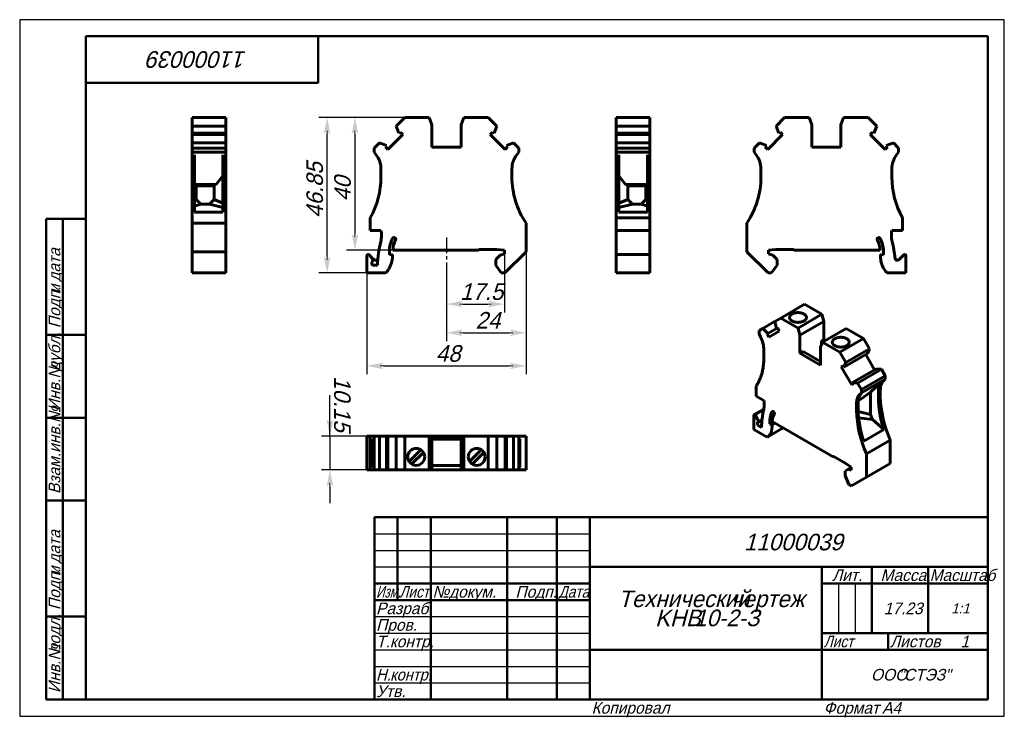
# Model space of a CAD drawing. Header units: millimetres. Extents: x 0 to 297, y 0 to 210.
import ezdxf

# ---------------------------------------------------------------- set-up
doc = ezdxf.new("R2010")
doc.units = ezdxf.units.MM
doc.linetypes.add('CENTER_per1_scale0.149016', pattern=[7.57, 4.73125, -0.94625, 0.94625, -0.94625])
doc.styles.add('TextStyle_1', font='T-FLEX Type A.TTF', dxfattribs={"oblique": 15, "height": 5})
doc.styles.add('TextStyle_2', font='T-FLEX Type A.TTF', dxfattribs={"oblique": 15, "height": 3.5})
doc.styles.add('TextStyle_3', font='T-FLEX Type A.TTF', dxfattribs={"width": 0.744064, "oblique": 15, "height": 3.5})
doc.styles.add('TextStyle_4', font='T-FLEX Type A.TTF', dxfattribs={"width": 0.883061, "oblique": 15, "height": 3.5})
doc.styles.add('TextStyle_5', font='T-FLEX Type A.TTF', dxfattribs={"width": 0.94413, "oblique": 15, "height": 3.5})
doc.styles.add('TextStyle_6', font='T-FLEX Type A.TTF', dxfattribs={"width": 0.98844, "oblique": 15, "height": 3.5})
doc.styles.add('TextStyle_7', font='T-FLEX Type A.TTF', dxfattribs={"oblique": 15, "height": 5})
doc.styles.add('TextStyle_8', font='T-FLEX Type A.TTF', dxfattribs={"oblique": 15, "height": 3})
doc.styles.add('TextStyle_9', font='T-FLEX Type A.TTF', dxfattribs={"oblique": 15, "height": 3.5})
doc.dimstyles.new('DIM_ST_1', dxfattribs={"dimtxt": 5, "dimasz": 5, "dimexe": 2.5, "dimexo": 0, "dimtad": 1, "dimrnd": 0.01, "dimdsep": 46, "dimtxsty": 'TextStyle_1', "dimblk": 'Arrow_3_C7_Status', "dimcen": 0.09, "dimclrd": 7, "dimclre": 7, "dimclrt": 7, "dimazin": 0, "dimtfac": 1, "dimtdec": 0, "dimtmove": 0, "dimatfit": 0, "dimldrblk": 'NONE', "dimfxl": 1, "dimtvp": 1, "dimtolj": 1, "dimarcsym": 0})
doc.dimstyles.new('DIM_ST_2', dxfattribs={"dimtxt": 5, "dimasz": 5, "dimexe": 2.5, "dimexo": 0, "dimtad": 1, "dimrnd": 0.01, "dimdsep": 46, "dimtxsty": 'TextStyle_1', "dimblk": 'Arrow_3_C7_Status', "dimcen": 0.09, "dimclrd": 7, "dimclre": 7, "dimclrt": 7, "dimazin": 0, "dimtfac": 1, "dimtdec": 0, "dimtmove": 0, "dimatfit": 0, "dimldrblk": 'NONE', "dimfxl": 1, "dimtvp": 1, "dimtolj": 1, "dimarcsym": 0})
doc.dimstyles.new('DIM_ST_3', dxfattribs={"dimtxt": 5, "dimasz": 5, "dimexe": 2.5, "dimexo": 0, "dimtad": 1, "dimrnd": 0.01, "dimdsep": 46, "dimtxsty": 'TextStyle_1', "dimblk": 'Arrow_3_C7_Status', "dimcen": 0.09, "dimclrd": 7, "dimclre": 7, "dimclrt": 7, "dimazin": 0, "dimtfac": 1, "dimtdec": 0, "dimtmove": 0, "dimatfit": 0, "dimldrblk": 'NONE', "dimfxl": 1, "dimtvp": 1, "dimtolj": 1, "dimarcsym": 0})

# ---------------------------------------------------------------- blocks, each defined once
blk = doc.blocks.new('Arrow_3_C7_Status')
at = {"color": 7, "linetype": 'Continuous', "lineweight": 0}
blk.add_line((-1, 0), (-0.8, 0), dxfattribs=at)
at = {"color": 7}
blk.add_solid([(-1, -0.2), (0, 0), (-0.8, 0), (-1, 0.2)], dxfattribs=at)
blk = doc.blocks.new('*D5')
at = {"color": 7, "lineweight": -2}
for p, q in [((116.13, 180.48), (90.23, 180.48)), ((92.73, 138.63), (92.73, 175.48)), ((104.73, 133.63), (90.23, 133.63))]:
    blk.add_line(p, q, dxfattribs=at)
at = {"layer": 'Defpoints', "color": 0}
for p in [(92.73, 180.48), (116.13, 180.48), (104.73, 133.63)]:
    blk.add_point(p, dxfattribs=at)
at = {"color": 7, "lineweight": -2, "xscale": 5, "yscale": 5, "zscale": 5}
for p, rotation in [((92.73, 180.48), 89.99999999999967), ((92.73, 133.63), 269.9999999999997)]:
    blk.add_blockref('Arrow_3_C7_Status', p, dxfattribs=dict(at, rotation=rotation))
blk = doc.blocks.new('_None')
blk = doc.blocks.new('*D6')
at = {"color": 7, "lineweight": -2}
for p, q in [((116.13, 180.48), (98.62, 180.48)), ((101.12, 175.48), (101.12, 145.48)), ((112.54, 140.48), (98.62, 140.48))]:
    blk.add_line(p, q, dxfattribs=at)
at = {"layer": 'Defpoints', "color": 0}
for p in [(116.13, 180.48), (101.12, 140.48), (112.54, 140.48)]:
    blk.add_point(p, dxfattribs=at)
at = {"color": 7, "lineweight": -2, "xscale": 5, "yscale": 5, "zscale": 5}
for p, rotation in [((101.12, 180.48), 90), ((101.12, 140.48), 270)]:
    blk.add_blockref('Arrow_3_C7_Status', p, dxfattribs=dict(at, rotation=rotation))
blk = doc.blocks.new('*D7')
at = {"color": 7, "lineweight": -2}
for p, q in [((128.73, 136.76), (128.73, 121.76)), ((146.23, 139.38), (146.23, 121.76)), ((133.73, 124.26), (141.23, 124.26))]:
    blk.add_line(p, q, dxfattribs=at)
at = {"layer": 'Defpoints', "color": 0}
for p in [(128.73, 136.76), (146.23, 139.38), (146.23, 124.26)]:
    blk.add_point(p, dxfattribs=at)
at = {"color": 7, "lineweight": -2, "xscale": 5, "yscale": 5, "zscale": 5, "rotation": 180}
blk.add_blockref('Arrow_3_C7_Status', (128.73, 124.26), dxfattribs=at)
at = {"color": 7, "lineweight": -2, "xscale": 5, "yscale": 5, "zscale": 5}
blk.add_blockref('Arrow_3_C7_Status', (146.23, 124.26), dxfattribs=at)
blk = doc.blocks.new('*D8')
at = {"color": 7, "lineweight": -2}
for p, q in [((152.73, 140.03), (152.73, 113.11)), ((128.73, 136.76), (128.73, 113.11)), ((133.73, 115.61), (147.73, 115.61))]:
    blk.add_line(p, q, dxfattribs=at)
at = {"layer": 'Defpoints', "color": 0}
for p in [(152.73, 140.03), (128.73, 136.76), (152.73, 115.61)]:
    blk.add_point(p, dxfattribs=at)
at = {"color": 7, "lineweight": -2, "xscale": 5, "yscale": 5, "zscale": 5, "rotation": 180}
blk.add_blockref('Arrow_3_C7_Status', (128.73, 115.61), dxfattribs=at)
at = {"color": 7, "lineweight": -2, "xscale": 5, "yscale": 5, "zscale": 5}
blk.add_blockref('Arrow_3_C7_Status', (152.73, 115.61), dxfattribs=at)
blk = doc.blocks.new('*D9')
at = {"color": 7, "lineweight": -2}
for p, q in [((152.73, 140.03), (152.73, 103.11)), ((104.73, 133.63), (104.73, 103.11)), ((109.73, 105.61), (147.73, 105.61))]:
    blk.add_line(p, q, dxfattribs=at)
at = {"layer": 'Defpoints', "color": 0}
for p in [(152.73, 140.03), (104.73, 133.63), (152.73, 105.61)]:
    blk.add_point(p, dxfattribs=at)
at = {"color": 7, "lineweight": -2, "xscale": 5, "yscale": 5, "zscale": 5}
for p, rotation in [((104.73, 105.61), 180), ((152.73, 105.61), 360)]:
    blk.add_blockref('Arrow_3_C7_Status', p, dxfattribs=dict(at, rotation=rotation))
blk = doc.blocks.new('*D10')
at = {"color": 7, "lineweight": -2}
for p, q in [((93.58, 84.42), (93.58, 96.81)), ((93.58, 89.42), (93.58, 94.42)), ((104.73, 84.42), (91.08, 84.42)), ((93.58, 84.42), (93.58, 74.27)), ((104.73, 74.27), (91.08, 74.27)), ((93.58, 69.27), (93.58, 64.27))]:
    blk.add_line(p, q, dxfattribs=at)
at = {"layer": 'Defpoints', "color": 0}
for p in [(104.73, 84.42), (93.58, 74.27), (104.73, 74.27)]:
    blk.add_point(p, dxfattribs=at)
at = {"color": 7, "lineweight": -2, "xscale": 5, "yscale": 5, "zscale": 5}
for p, rotation in [((93.58, 84.42), 270.0000000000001), ((93.58, 74.27), 90.00000000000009)]:
    blk.add_blockref('Arrow_3_C7_Status', p, dxfattribs=dict(at, rotation=rotation))
blk = doc.blocks.new('_FR1Страница_1')
at = {"color": 7, "linetype": 'Continuous', "lineweight": 25}
for p, q in [((0, 210), (0, 0)), ((297, 210), (0, 210)), ((297, 0), (297, 210)), ((107, 55), (172, 55)), ((107, 50), (172, 50)), ((107, 45), (172, 45)), ((247, 40), (247, 25)), ((252, 40), (252, 25)), ((107, 30), (172, 30)), ((107, 25), (172, 25)), ((107, 20), (172, 20)), ((242, 20), (292, 20)), ((262, 20), (262, 20)), ((107, 15), (172, 15)), ((107, 10), (172, 10)), ((0, 0), (297, 0))]:
    blk.add_line(p, q, dxfattribs=at)
at = {"color": 7, "linetype": 'Continuous', "lineweight": 50}
for p, q in [((20, 5), (20, 205)), ((20, 205), (292, 205)), ((90, 191), (90, 205)), ((292, 205), (292, 5)), ((20, 191), (90, 191)), ((8, 5), (8, 150)), ((8, 150), (20, 150)), ((13, 150), (13, 5)), ((8, 115), (20, 115)), ((8, 90), (20, 90)), ((20, 65), (8, 65)), ((107, 5), (107, 60)), ((107, 60), (292, 60)), ((114, 60), (114, 35)), ((124, 60), (124, 5)), ((147, 60), (147, 5)), ((162, 60), (162, 5)), ((172, 60), (172, 5)), ((172, 45), (292, 45)), ((242, 45), (242, 5)), ((257, 45), (257, 25)), ((274, 45), (274, 25)), ((107, 40), (172, 40)), ((242, 40), (292, 40)), ((107, 35), (172, 35)), ((8, 30), (20, 30)), ((242, 25), (292, 25)), ((262, 25), (262, 20)), ((172, 20), (292, 20)), ((20, 5), (8, 5)), ((292, 5), (20, 5))]:
    blk.add_line(p, q, dxfattribs=at)
at = {"color": 7, "oblique": 15}
for s, height, rotation, style, p in [('11000039', 5, 180, 'TextStyle_7', (68.52, 200.5)), ('дата', 3.5, 90, 'TextStyle_2', (12.25, 131.01)), ('Подп.', 3.5, 90, 'TextStyle_2', (12.25, 117)), ('и', 3.5, 90, 'TextStyle_2', (12.25, 127.51)), ('дубл.', 3.5, 90, 'TextStyle_2', (12.25, 104.01)), ('Инв.№', 3.5, 90, 'TextStyle_2', (12.25, 92)), ('Взам.инв.№', 3.5, 90, 'TextStyle_2', (12.25, 67)), ('дата', 3.5, 90, 'TextStyle_2', (12.25, 46.01)), ('Подп.', 3.5, 90, 'TextStyle_2', (12.25, 32)), ('и', 3.5, 90, 'TextStyle_2', (12.25, 42.51)), ('подл.', 3.5, 90, 'TextStyle_2', (12.25, 19.01)), ('Инв.№', 3.5, 90, 'TextStyle_2', (12.25, 7))]:
    blk.add_text(s, height=height, rotation=rotation, dxfattribs=dict(at, style=style)).set_placement(p)
for s, height, style, p in [('11000039', 5, 'TextStyle_7', (218.48, 50)), ('Лит.', 3.5, 'TextStyle_2', (245.03, 40.76)), ('Масса', 3.5, 'TextStyle_2', (259.65, 40.76)), ('№', 3.5, 'TextStyle_2', (124.5, 35.75)), ('Подп.', 3.5, 'TextStyle_2', (149.53, 35.75)), ('докум.', 3.5, 'TextStyle_2', (129.5, 35.75)), ('Технический', 5, 'TextStyle_7', (180.55, 32.88)), ('чертеж', 5, 'TextStyle_7', (214.51, 32.88)), ('Разраб.', 3.5, 'TextStyle_2', (107.5, 30.75)), ('17.23', 3.5, 'TextStyle_2', (260.65, 30.75)), ('1:1', 3, 'TextStyle_8', (280.99, 31)), ('KHB', 5, 'TextStyle_7', (191.68, 27.12)), ('10-2-З', 5, 'TextStyle_7', (203.47, 27.12)), ('Пров.', 3.5, 'TextStyle_2', (107.5, 25.75)), ('Т.контр.', 3.5, 'TextStyle_2', (107.5, 20.75)), ('Листов', 3.5, 'TextStyle_2', (262.5, 20.75)), ('1', 3.5, 'TextStyle_9', (283.78, 20.75)), ('ООО', 3.5, 'TextStyle_2', (256.78, 10.75)), ('"СТЭЗ"', 3.5, 'TextStyle_2', (265.03, 10.75)), ('Утв.', 3.5, 'TextStyle_2', (107.5, 5.75)), ('Копировал', 3.5, 'TextStyle_2', (172.5, 0.75)), ('Формат', 3.5, 'TextStyle_2', (242.5, 0.75)), ('A4', 3.5, 'TextStyle_2', (260.12, 0.75))]:
    blk.add_text(s, height=height, dxfattribs=dict(at, style=style)).set_placement(p)
for s, style, width, p in [('Масштаб', 'TextStyle_6', 0.98844, (274.5, 40.76)), ('Изм.', 'TextStyle_3', 0.744064, (107.5, 35.75)), ('Лист', 'TextStyle_4', 0.883061, (114.5, 35.75)), ('Дата', 'TextStyle_4', 0.883061, (162.5, 35.75)), ('Лист', 'TextStyle_4', 0.883061, (242.5, 20.75)), ('Н.', 'TextStyle_5', 0.94413, (107.5, 10.75)), ('контр.', 'TextStyle_5', 0.94413, (111.75, 10.75))]:
    blk.add_text(s, height=3.5, dxfattribs=dict(at, style=style, width=width)).set_placement(p)
blk = doc.blocks.new('Страница_1')
at = {"color": 7, "linetype": 'Continuous', "lineweight": 60}
for p, q in [((52.013, 177.902), (52.013, 180.476)), ((62.163, 180.476), (52.013, 180.476)), ((62.163, 177.902), (62.163, 180.476)), ((113.558, 177.902), (116.132, 180.476)), ((116.132, 180.476), (123.532, 180.476)), ((123.532, 180.476), (124.332, 178.278)), ((124.332, 178.278), (124.332, 171.576)), ((133.132, 178.278), (133.932, 180.476)), ((133.132, 171.576), (133.132, 178.278)), ((133.932, 180.476), (141.332, 180.476)), ((143.906, 177.902), (141.332, 180.476)), ((179.887, 180.476), (190.037, 180.476)), ((179.887, 180.476), (179.887, 177.902)), ((190.037, 177.902), (190.037, 180.476)), ((228.159, 177.902), (230.733, 180.476)), ((230.733, 180.476), (238.133, 180.476)), ((238.133, 180.476), (238.933, 178.278)), ((238.933, 178.278), (238.933, 171.576)), ((247.733, 178.278), (248.533, 180.476)), ((247.733, 171.576), (247.733, 178.278)), ((248.533, 180.476), (255.933, 180.476)), ((255.933, 180.476), (258.507, 177.902)), ((52.013, 177.902), (52.013, 175.759)), ((62.163, 177.902), (52.013, 177.902)), ((62.163, 175.759), (52.013, 175.759)), ((52.013, 175.757), (52.013, 175.376)), ((52.013, 175.376), (52.013, 172.87)), ((52.013, 175.376), (62.163, 175.376)), ((62.163, 175.759), (62.163, 177.902)), ((62.163, 175.376), (62.163, 175.757)), ((62.163, 172.87), (62.163, 175.376)), ((115.522, 175.376), (111.05, 170.903)), ((113.558, 177.902), (114.392, 175.759)), ((114.392, 175.759), (114.766, 176.132)), ((114.766, 176.132), (115.522, 175.376)), ((142.698, 176.132), (141.942, 175.376)), ((141.942, 175.376), (146.414, 170.903)), ((143.072, 175.759), (142.698, 176.132)), ((143.906, 177.902), (143.072, 175.759)), ((179.887, 177.902), (179.887, 175.759)), ((179.887, 177.902), (190.037, 177.902)), ((179.887, 175.759), (190.037, 175.759)), ((179.887, 175.757), (179.887, 175.376)), ((179.887, 175.376), (179.887, 172.87)), ((190.037, 175.376), (179.887, 175.376)), ((190.037, 177.902), (190.037, 175.759)), ((190.037, 175.757), (190.037, 175.376)), ((190.037, 175.376), (190.037, 172.87)), ((225.651, 170.903), (230.123, 175.376)), ((228.994, 175.759), (228.159, 177.902)), ((229.367, 176.132), (228.994, 175.759)), ((230.123, 175.376), (229.367, 176.132)), ((257.3, 176.132), (256.543, 175.376)), ((256.543, 175.376), (261.016, 170.903)), ((257.673, 175.759), (257.3, 176.132)), ((258.507, 177.902), (257.673, 175.759)), ((52.013, 172.868), (52.013, 171.276)), ((62.163, 172.868), (52.013, 172.868)), ((62.163, 171.276), (62.163, 172.868)), ((108.524, 172.868), (106.932, 171.276)), ((110.666, 172.033), (108.524, 172.868)), ((146.798, 172.033), (148.94, 172.868)), ((148.94, 172.868), (150.532, 171.276)), ((179.887, 172.868), (190.037, 172.868)), ((179.887, 172.868), (179.887, 171.276)), ((190.037, 172.868), (190.037, 171.276)), ((221.533, 171.276), (223.125, 172.868)), ((223.125, 172.868), (225.268, 172.033)), ((261.399, 172.033), (263.542, 172.868)), ((263.542, 172.868), (265.133, 171.276)), ((52.013, 171.276), (52.013, 170.052)), ((62.163, 171.276), (52.013, 171.276)), ((52.013, 170.052), (52.013, 169.265)), ((62.163, 170.052), (52.013, 170.052)), ((62.163, 170.052), (62.163, 171.276)), ((62.163, 169.265), (62.163, 170.052)), ((106.932, 171.276), (106.932, 170.052)), ((106.932, 170.052), (107.536, 169.265)), ((110.293, 171.66), (110.666, 172.033)), ((111.05, 170.903), (110.293, 171.66)), ((124.332, 171.576), (133.132, 171.576)), ((146.414, 170.903), (147.171, 171.66)), ((147.171, 171.66), (146.798, 172.033)), ((150.532, 170.052), (149.928, 169.265)), ((150.532, 171.276), (150.532, 170.052)), ((179.887, 171.276), (190.037, 171.276)), ((179.887, 171.276), (179.887, 170.052)), ((179.887, 170.052), (190.037, 170.052)), ((179.887, 169.265), (179.887, 170.052)), ((190.037, 171.276), (190.037, 170.052)), ((190.037, 170.052), (190.037, 169.265)), ((221.533, 170.052), (221.533, 171.276)), ((222.137, 169.265), (221.533, 170.052)), ((225.268, 172.033), (224.894, 171.66)), ((224.894, 171.66), (225.651, 170.903)), ((238.933, 171.576), (247.733, 171.576)), ((261.016, 170.903), (261.772, 171.66)), ((261.772, 171.66), (261.399, 172.033)), ((264.529, 169.265), (265.133, 170.052)), ((265.133, 171.276), (265.133, 170.052)), ((52.013, 169.265), (52.013, 165.004)), ((52.713, 169.265), (52.713, 165.004)), ((61.313, 169.265), (61.313, 165.004)), ((62.163, 169.265), (62.163, 165.004)), ((179.887, 169.265), (179.887, 165.004)), ((180.737, 169.265), (180.737, 165.004)), ((189.337, 165.004), (189.337, 169.265)), ((190.037, 165.004), (190.037, 169.265)), ((52.013, 162.576), (52.013, 165.004)), ((52.713, 165.004), (52.713, 162.576)), ((61.313, 162.576), (61.313, 165.004)), ((62.163, 162.576), (62.163, 165.004)), ((108.982, 162.576), (108.982, 165.004)), ((148.482, 162.576), (148.482, 165.004)), ((179.887, 165.004), (179.887, 162.576)), ((180.737, 162.576), (180.737, 165.004)), ((189.337, 165.004), (189.337, 162.576)), ((190.037, 162.576), (190.037, 165.004)), ((223.583, 162.576), (223.583, 165.004)), ((263.083, 165.004), (263.083, 162.576)), ((52.013, 162.576), (52.013, 148.632)), ((52.713, 162.576), (52.713, 151.976)), ((52.713, 160.602), (52.951, 160.292)), ((61.313, 162.948), (59.276, 160.292)), ((61.313, 162.576), (61.313, 151.976)), ((62.163, 162.576), (62.163, 148.632)), ((179.887, 162.576), (179.887, 150.25)), ((180.737, 162.948), (182.775, 160.292)), ((180.737, 162.576), (180.737, 151.976)), ((189.337, 160.602), (189.1, 160.292)), ((189.337, 162.576), (189.337, 151.976)), ((190.037, 162.576), (190.037, 150.25)), ((52.951, 160.292), (59.276, 160.292)), ((53.213, 160.279), (52.951, 160.292)), ((53.213, 160.279), (53.213, 155.776)), ((58.613, 160.258), (53.213, 160.258)), ((53.213, 159.876), (58.613, 159.876)), ((58.613, 160.258), (59.276, 160.292)), ((58.613, 159.876), (58.613, 160.258)), ((58.613, 159.876), (58.613, 155.776)), ((183.437, 160.258), (182.775, 160.292)), ((189.1, 160.292), (182.775, 160.292)), ((188.837, 160.258), (183.437, 160.258)), ((183.437, 160.258), (183.437, 159.876)), ((188.837, 159.876), (183.437, 159.876)), ((183.437, 159.876), (183.437, 155.776)), ((188.837, 160.279), (189.1, 160.292)), ((188.837, 160.279), (188.837, 155.776)), ((53.213, 155.776), (52.713, 155.659)), ((54.613, 154.376), (53.213, 155.776)), ((57.213, 154.376), (58.613, 155.776)), ((61.313, 154.658), (58.613, 155.776)), ((180.737, 154.658), (183.437, 155.776)), ((184.837, 154.376), (183.437, 155.776)), ((187.437, 154.376), (188.837, 155.776)), ((188.837, 155.776), (189.337, 155.659)), ((54.613, 154.376), (52.713, 153.818)), ((61.313, 151.976), (52.713, 151.976)), ((57.213, 154.376), (54.613, 154.376)), ((61.313, 153.347), (57.213, 154.376)), ((180.737, 153.347), (184.837, 154.376)), ((189.337, 151.976), (180.737, 151.976)), ((184.837, 154.376), (187.437, 154.376)), ((187.437, 154.376), (189.337, 153.818)), ((62.163, 148.632), (52.013, 148.632)), ((52.013, 148.632), (52.013, 140.026)), ((62.163, 140.026), (62.163, 148.632)), ((105.732, 150.25), (105.732, 146.476)), ((152.732, 148.632), (152.732, 140.026)), ((179.887, 150.25), (179.887, 146.476)), ((190.037, 150.25), (179.887, 150.25)), ((190.037, 150.25), (190.037, 146.476)), ((219.333, 140.026), (219.333, 148.632)), ((266.333, 150.25), (266.333, 146.476)), ((105.732, 146.476), (108.975, 146.476)), ((179.887, 144.951), (179.887, 146.476)), ((179.887, 146.476), (190.037, 146.476)), ((190.037, 144.951), (190.037, 146.476)), ((266.333, 146.476), (263.09, 146.476)), ((179.887, 143.118), (179.887, 144.951)), ((179.887, 143.118), (179.887, 139.185)), ((190.037, 143.118), (190.037, 144.951)), ((190.037, 143.118), (190.037, 139.185)), ((52.013, 140.026), (52.013, 133.626)), ((62.163, 140.026), (52.013, 140.026)), ((62.163, 133.626), (62.163, 140.026)), ((111.532, 139.097), (111.532, 140.176)), ((138.532, 140.476), (112.538, 140.476)), ((143.946, 140.676), (138.532, 140.676)), ((138.532, 140.476), (138.532, 140.676)), ((146.232, 140.476), (143.946, 140.676)), ((146.232, 139.376), (146.232, 140.476)), ((152.732, 140.026), (146.332, 133.626)), ((225.733, 133.626), (219.333, 140.026)), ((228.119, 140.676), (225.833, 140.476)), ((225.833, 140.476), (225.833, 139.376)), ((233.533, 140.676), (228.119, 140.676)), ((233.533, 140.476), (233.533, 140.676)), ((259.527, 140.476), (233.533, 140.476)), ((260.533, 139.097), (260.533, 140.176)), ((104.732, 138.783), (104.732, 133.626)), ((106.268, 138.212), (105.415, 139.066)), ((106.232, 136.476), (106.232, 136.905)), ((106.268, 138.212), (106.784, 137.696)), ((112.432, 139.176), (111.532, 139.097)), ((112.432, 138.619), (112.432, 139.176)), ((144.934, 139.028), (143.582, 137.676)), ((143.582, 136.026), (143.582, 137.676)), ((144.934, 139.028), (146.232, 139.376)), ((190.037, 139.183), (179.887, 139.183)), ((179.887, 139.183), (179.887, 138.783)), ((179.887, 138.783), (179.887, 133.626)), ((190.037, 139.183), (190.037, 138.783)), ((190.037, 138.783), (190.037, 133.626)), ((225.833, 139.376), (227.131, 139.028)), ((227.131, 139.028), (228.483, 137.676)), ((228.483, 137.676), (228.483, 136.026)), ((259.633, 139.176), (260.533, 139.097)), ((259.633, 138.619), (259.633, 139.176)), ((265.281, 137.696), (266.65, 139.066)), ((267.333, 138.783), (267.333, 133.626)), ((107.94, 135.976), (106.732, 135.976)), ((145.263, 133.626), (143.582, 136.026)), ((228.483, 136.026), (226.803, 133.626)), ((62.163, 133.626), (52.013, 133.626)), ((104.732, 133.626), (110.398, 133.626)), ((146.332, 133.626), (145.263, 133.626)), ((179.887, 133.626), (190.037, 133.626)), ((226.803, 133.626), (225.733, 133.626)), ((267.333, 133.626), (261.667, 133.626)), ((236.728, 124.187), (229.551, 120.044)), ((241.96, 121.166), (236.728, 124.187)), ((227.729, 118.992), (224.171, 116.938)), ((227.731, 118.993), (229.551, 120.044)), ((227.731, 118.993), (228.321, 116.903)), ((229.551, 120.044), (234.783, 117.023)), ((241.96, 121.166), (234.783, 117.023)), ((242.526, 119.045), (235.349, 114.901)), ((242.526, 119.045), (241.96, 121.166)), ((242.526, 113.573), (242.526, 119.045)), ((224.171, 116.938), (223.045, 116.288)), ((223.045, 116.288), (223.045, 115.288)), ((225.686, 115.382), (224.171, 116.938)), ((228.319, 116.902), (225.686, 115.382)), ((229.12, 116.129), (225.957, 114.303)), ((228.321, 116.903), (228.585, 117.055)), ((228.585, 117.055), (229.12, 116.129)), ((234.783, 117.023), (235.349, 114.901)), ((249.314, 116.921), (242.137, 112.777)), ((254.547, 113.9), (249.314, 116.921)), ((223.045, 115.288), (223.472, 114.399)), ((225.422, 115.229), (225.686, 115.382)), ((225.957, 114.303), (225.422, 115.229)), ((235.349, 114.901), (235.349, 109.429)), ((241.854, 113.185), (242.526, 113.573)), ((241.854, 113.185), (242.349, 112.899)), ((241.854, 112.043), (241.854, 113.185)), ((243.021, 113.287), (242.526, 113.573)), ((254.547, 113.9), (247.37, 109.756)), ((256.367, 110.747), (254.547, 113.9)), ((224.495, 108.347), (224.495, 110.33)), ((235.349, 109.429), (236.304, 109.98)), ((241.572, 106.939), (236.304, 109.98)), ((241.572, 111.309), (242.137, 112.777)), ((241.572, 105.837), (241.572, 111.309)), ((242.137, 112.777), (247.37, 109.756)), ((256.367, 110.747), (249.19, 106.603)), ((255.777, 109.338), (256.367, 110.747)), ((235.349, 109.429), (241.572, 105.837)), ((249.19, 106.603), (247.37, 109.756)), ((255.777, 109.338), (248.6, 105.194)), ((257.877, 104.466), (255.242, 109.029)), ((248.336, 105.652), (247.801, 105.343)), ((247.801, 105.343), (250.964, 99.865)), ((248.6, 105.194), (248.336, 105.652)), ((249.19, 106.603), (248.6, 105.194)), ((258.412, 104.775), (251.235, 100.631)), ((259.927, 104.581), (252.75, 100.438)), ((259.927, 104.581), (258.412, 104.775)), ((261.052, 102.632), (259.927, 104.581)), ((261.052, 102.632), (253.875, 98.488)), ((261.052, 101.632), (253.875, 97.489)), ((260.625, 101.236), (261.052, 101.632)), ((261.052, 101.632), (261.052, 102.632)), ((222.197, 99.61), (222.197, 96.529)), ((250.964, 99.865), (251.499, 100.174)), ((251.499, 100.174), (251.235, 100.631)), ((251.235, 100.631), (252.75, 100.438)), ((252.75, 100.438), (253.875, 98.488)), ((253.875, 98.488), (253.875, 97.489)), ((260.024, 100.889), (256.598, 97.71)), ((259.603, 96.365), (259.603, 98.348)), ((222.197, 96.529), (224.49, 95.205)), ((252.951, 95.1), (253.716, 95.542)), ((253.875, 97.489), (253.448, 97.093)), ((256.598, 97.71), (253.716, 95.542)), ((256.598, 97.71), (256.598, 90.941)), ((259.002, 96.018), (259.002, 98.001)), ((224.441, 92.495), (221.573, 90.839)), ((252.426, 92.222), (252.426, 94.204)), ((252.921, 94.49), (252.921, 92.507)), ((221.49, 90.656), (221.49, 86.445)), ((222.576, 89.562), (221.973, 90.608)), ((222.576, 88.523), (223.89, 89.282)), ((256.598, 90.941), (252.931, 91.818)), ((257.253, 89.492), (253.048, 89.99)), ((257.253, 89.492), (256.598, 90.941)), ((257.253, 89.492), (260.669, 86.401)), ((221.49, 86.445), (225.496, 84.132)), ((222.55, 88.159), (222.55, 88.51)), ((223.758, 87.054), (222.904, 87.547)), ((230.34, 86.928), (225.496, 84.132)), ((226.298, 88.136), (226.298, 89.017)), ((226.298, 88.136), (227.273, 88.699)), ((226.934, 87.833), (226.298, 88.136)), ((227.854, 88.364), (226.934, 87.833)), ((226.934, 87.379), (226.934, 87.833)), ((245.39, 78.239), (227.01, 88.851)), ((260.669, 86.401), (254.588, 82.89)), ((105.415, 84.421), (104.732, 84.421)), ((104.732, 74.271), (104.732, 84.421)), ((105.73, 84.421), (105.415, 84.421)), ((106.93, 84.421), (105.732, 84.421)), ((105.732, 74.271), (105.732, 84.421)), ((106.932, 83.571), (106.624, 83.571)), ((106.624, 74.971), (106.624, 83.571)), ((108.524, 84.421), (106.932, 84.421)), ((106.932, 84.421), (106.932, 74.271)), ((108.524, 84.421), (108.524, 74.271)), ((110.666, 84.421), (108.524, 84.421)), ((110.666, 84.421), (110.666, 74.271)), ((111.05, 84.421), (110.668, 84.421)), ((113.556, 84.421), (111.05, 84.421)), ((111.05, 74.271), (111.05, 84.421)), ((116.132, 84.421), (113.558, 84.421)), ((113.558, 84.421), (113.558, 74.271)), ((123.532, 84.421), (116.132, 84.421)), ((116.132, 84.421), (116.132, 74.271)), ((124.332, 84.421), (123.532, 84.421)), ((123.532, 84.421), (123.532, 74.271)), ((133.132, 84.421), (124.332, 84.421)), ((124.332, 84.421), (124.332, 74.271)), ((124.332, 83.471), (133.132, 83.471)), ((133.932, 84.421), (133.132, 84.421)), ((133.132, 84.421), (133.132, 74.271)), ((133.932, 84.421), (133.932, 74.271)), ((141.332, 84.421), (133.932, 84.421)), ((143.906, 84.421), (141.332, 84.421)), ((141.332, 84.421), (141.332, 74.271)), ((143.906, 84.421), (143.906, 74.271)), ((146.414, 84.421), (143.908, 84.421)), ((146.414, 74.271), (146.414, 84.421)), ((146.796, 84.421), (146.414, 84.421)), ((146.798, 84.421), (146.798, 74.271)), ((148.94, 84.421), (146.798, 84.421)), ((148.94, 84.421), (148.94, 74.271)), ((150.532, 84.421), (148.94, 84.421)), ((150.532, 84.421), (150.532, 74.271)), ((150.532, 83.571), (150.84, 83.571)), ((150.534, 84.421), (152.732, 84.421)), ((150.84, 83.571), (150.84, 74.971)), ((152.732, 84.421), (152.732, 74.271)), ((262.608, 83.245), (255.431, 79.101)), ((262.608, 76.218), (262.608, 83.245)), ((117.457, 76.8), (120.979, 80.321)), ((139.229, 80.321), (135.707, 76.8)), ((121.757, 79.543), (118.235, 76.022)), ((140.007, 79.543), (136.485, 76.022)), ((245.39, 78.239), (245.39, 78.402)), ((249.218, 76.192), (245.39, 78.402)), ((245.39, 78.239), (245.531, 78.321)), ((255.431, 79.101), (255.431, 72.075)), ((105.415, 74.271), (104.732, 74.271)), ((105.73, 74.271), (105.415, 74.271)), ((106.93, 74.271), (105.732, 74.271)), ((106.932, 74.971), (106.624, 74.971)), ((108.524, 74.271), (106.932, 74.271)), ((110.666, 74.271), (108.524, 74.271)), ((111.05, 74.271), (110.668, 74.271)), ((113.556, 74.271), (111.05, 74.271)), ((113.558, 74.271), (116.132, 74.271)), ((116.132, 74.271), (123.532, 74.271)), ((123.532, 74.271), (124.332, 74.271)), ((133.132, 75.621), (124.332, 75.621)), ((124.332, 74.271), (133.132, 74.271)), ((133.132, 74.271), (133.932, 74.271)), ((133.932, 74.271), (141.332, 74.271)), ((143.906, 74.271), (141.332, 74.271)), ((143.908, 74.271), (146.414, 74.271)), ((146.414, 74.271), (146.796, 74.271)), ((146.798, 74.271), (148.94, 74.271)), ((148.94, 74.271), (150.532, 74.271)), ((150.532, 74.971), (150.84, 74.971)), ((150.534, 74.271), (152.732, 74.271)), ((249.917, 74.443), (248.961, 73.891)), ((250.835, 75.096), (249.218, 76.192)), ((250.835, 74.973), (249.917, 74.443)), ((249.917, 74.443), (250.835, 74.197)), ((250.835, 74.197), (250.835, 75.096)), ((262.608, 76.218), (255.431, 72.075)), ((248.961, 72.544), (248.961, 73.891)), ((250.149, 69.898), (248.961, 72.544)), ((255.431, 72.075), (250.905, 69.462)), ((250.905, 69.462), (250.149, 69.898))]:
    blk.add_line(p, q, dxfattribs=at)
at = {"color": 7, "linetype": 'CENTER_per1_scale0.149016', "lineweight": 25}
blk.add_line((128.732, 144.335), (128.732, 136.765), dxfattribs=at)
at = {"color": 7, "lineweight": 60, "flags": 128}
for points in [[(236.569, 119.176), (236.478, 119.126), (236.383, 119.079), (236.285, 119.035), (236.182, 118.993), (236.077, 118.954), (235.968, 118.919), (235.856, 118.886), (235.742, 118.857), (235.625, 118.831), (235.506, 118.808), (235.385, 118.789), (235.263, 118.773), (235.14, 118.761), (235.016, 118.752), (234.891, 118.747), (234.766, 118.745), (234.641, 118.747), (234.516, 118.752), (234.392, 118.761), (234.268, 118.773), (234.146, 118.789), (234.025, 118.808), (233.907, 118.831), (233.79, 118.857), (233.675, 118.886), (233.564, 118.919), (233.455, 118.954), (233.349, 118.993), (233.247, 119.035), (233.148, 119.079), (233.053, 119.126), (232.963, 119.176), (232.876, 119.228), (232.794, 119.283), (232.717, 119.34), (232.645, 119.399), (232.578, 119.46), (232.517, 119.523), (232.46, 119.588), (232.41, 119.654), (232.365, 119.721), (232.325, 119.79), (232.292, 119.859), (232.265, 119.93), (232.243, 120.001), (232.228, 120.073), (232.219, 120.145), (232.216, 120.217), (232.219, 120.289), (232.228, 120.361), (232.243, 120.433), (232.265, 120.504), (232.292, 120.575), (232.325, 120.645), (232.365, 120.713), (232.41, 120.781), (232.46, 120.847), (232.517, 120.911), (232.578, 120.974), (232.645, 121.035), (232.717, 121.094), (232.794, 121.151), (232.876, 121.206), (232.963, 121.258)], [(232.963, 121.258), (233.053, 121.308), (233.148, 121.355), (233.247, 121.4), (233.349, 121.441), (233.455, 121.48), (233.564, 121.516), (233.675, 121.548), (233.79, 121.577), (233.907, 121.603), (234.025, 121.626), (234.146, 121.645), (234.268, 121.661), (234.392, 121.673), (234.516, 121.682), (234.641, 121.688), (234.766, 121.689), (234.891, 121.688), (235.016, 121.682), (235.14, 121.673), (235.263, 121.661), (235.385, 121.645), (235.506, 121.626), (235.625, 121.603), (235.742, 121.577), (235.856, 121.548), (235.968, 121.516), (236.077, 121.48), (236.182, 121.441), (236.285, 121.4), (236.383, 121.355), (236.478, 121.308), (236.569, 121.258), (236.655, 121.206), (236.737, 121.151), (236.814, 121.094), (236.886, 121.035), (236.953, 120.974), (237.015, 120.911), (237.071, 120.847), (237.122, 120.781), (237.167, 120.713), (237.206, 120.645), (237.239, 120.575), (237.267, 120.504), (237.288, 120.433), (237.303, 120.361), (237.313, 120.289), (237.316, 120.217), (237.313, 120.145), (237.303, 120.073), (237.288, 120.001), (237.267, 119.93), (237.239, 119.859), (237.206, 119.79), (237.167, 119.721), (237.122, 119.654), (237.071, 119.588), (237.015, 119.523), (236.953, 119.46), (236.886, 119.399), (236.814, 119.34), (236.737, 119.283), (236.655, 119.228), (236.569, 119.176)], [(245.867, 113.808), (245.781, 113.755), (245.699, 113.701), (245.622, 113.644), (245.55, 113.585), (245.483, 113.524), (245.421, 113.461), (245.365, 113.396), (245.314, 113.33), (245.269, 113.263), (245.23, 113.194), (245.197, 113.124), (245.169, 113.054), (245.148, 112.983), (245.133, 112.911), (245.123, 112.839), (245.12, 112.767), (245.123, 112.694), (245.133, 112.622), (245.148, 112.551), (245.169, 112.479), (245.197, 112.409), (245.23, 112.339), (245.269, 112.271), (245.314, 112.203), (245.365, 112.137), (245.421, 112.073), (245.483, 112.01), (245.55, 111.949), (245.622, 111.89), (245.699, 111.833), (245.781, 111.778), (245.867, 111.726), (245.958, 111.676), (246.053, 111.629), (246.151, 111.584), (246.254, 111.543), (246.359, 111.504), (246.468, 111.468), (246.58, 111.436), (246.695, 111.406), (246.811, 111.38), (246.93, 111.358), (247.051, 111.339), (247.173, 111.323), (247.296, 111.31), (247.42, 111.302), (247.545, 111.296), (247.67, 111.294), (247.795, 111.296), (247.92, 111.302), (248.045, 111.31), (248.168, 111.323), (248.29, 111.339), (248.411, 111.358), (248.529, 111.38), (248.646, 111.406), (248.761, 111.436), (248.872, 111.468), (248.981, 111.504), (249.087, 111.543), (249.189, 111.584), (249.288, 111.629), (249.383, 111.676), (249.473, 111.726)], [(249.473, 111.726), (249.56, 111.778), (249.642, 111.833), (249.719, 111.89), (249.791, 111.949), (249.858, 112.01), (249.919, 112.073), (249.976, 112.137), (250.026, 112.203), (250.071, 112.271), (250.111, 112.339), (250.144, 112.409), (250.171, 112.479), (250.193, 112.551), (250.208, 112.622), (250.217, 112.694), (250.22, 112.767), (250.217, 112.839), (250.208, 112.911), (250.193, 112.983), (250.171, 113.054), (250.144, 113.124), (250.111, 113.194), (250.071, 113.263), (250.026, 113.33), (249.976, 113.396), (249.919, 113.461), (249.858, 113.524), (249.791, 113.585), (249.719, 113.644), (249.642, 113.701), (249.56, 113.755), (249.473, 113.808), (249.383, 113.858), (249.288, 113.905), (249.189, 113.949), (249.087, 113.991), (248.981, 114.029), (248.872, 114.065), (248.761, 114.098), (248.646, 114.127), (248.529, 114.153), (248.411, 114.176), (248.29, 114.195), (248.168, 114.211), (248.045, 114.223), (247.92, 114.232), (247.795, 114.237), (247.67, 114.239), (247.545, 114.237), (247.42, 114.232), (247.296, 114.223), (247.173, 114.211), (247.051, 114.195), (246.93, 114.176), (246.811, 114.153), (246.695, 114.127), (246.58, 114.098), (246.468, 114.065), (246.359, 114.029), (246.254, 113.991), (246.151, 113.949), (246.053, 113.905), (245.958, 113.858), (245.867, 113.808)], [(224.495, 108.347), (224.493, 108.019), (224.486, 107.693), (224.474, 107.37), (224.458, 107.049), (224.437, 106.732), (224.412, 106.424), (224.383, 106.118), (224.349, 105.816), (224.311, 105.517), (224.268, 105.215), (224.219, 104.917), (224.167, 104.622), (224.11, 104.331), (224.048, 104.044), (223.982, 103.76), (223.911, 103.48), (223.836, 103.205), (223.756, 102.934), (223.672, 102.667), (223.584, 102.404), (223.491, 102.146), (223.396, 101.896), (223.296, 101.65), (223.192, 101.409), (223.085, 101.172), (222.97, 100.935), (222.852, 100.702), (222.729, 100.474), (222.602, 100.251), (222.471, 100.032), (222.336, 99.819), (222.197, 99.61)], [(260.625, 101.236), (260.535, 101.148), (260.449, 101.055), (260.366, 100.956), (260.288, 100.853), (260.213, 100.744), (260.142, 100.631), (260.079, 100.519), (260.02, 100.404), (259.965, 100.284), (259.913, 100.161), (259.865, 100.033), (259.819, 99.894), (259.777, 99.75), (259.74, 99.603), (259.706, 99.452), (259.678, 99.297), (259.654, 99.138), (259.636, 98.986), (259.621, 98.83), (259.611, 98.672), (259.605, 98.511), (259.603, 98.348)], [(260.024, 100.889), (259.934, 100.801), (259.848, 100.708), (259.765, 100.609), (259.686, 100.506), (259.612, 100.397), (259.541, 100.284), (259.478, 100.172), (259.419, 100.057), (259.364, 99.937), (259.312, 99.814), (259.264, 99.686), (259.218, 99.547), (259.176, 99.403), (259.138, 99.256), (259.105, 99.105), (259.077, 98.95), (259.053, 98.791), (259.035, 98.639), (259.02, 98.483), (259.01, 98.325), (259.004, 98.164), (259.002, 98.001)], [(253.448, 97.093), (253.358, 97.005), (253.272, 96.911), (253.189, 96.813), (253.11, 96.709), (253.036, 96.601), (252.965, 96.487), (252.902, 96.376), (252.843, 96.26), (252.788, 96.14), (252.736, 96.017), (252.688, 95.889), (252.642, 95.75), (252.6, 95.607), (252.562, 95.459), (252.529, 95.308), (252.501, 95.153), (252.477, 94.994), (252.458, 94.842), (252.444, 94.686), (252.434, 94.528), (252.428, 94.367), (252.426, 94.204)], [(253.943, 97.378), (253.853, 97.29), (253.767, 97.197), (253.684, 97.099), (253.605, 96.995), (253.531, 96.886), (253.46, 96.773), (253.397, 96.661), (253.338, 96.546), (253.283, 96.426), (253.231, 96.303), (253.183, 96.175), (253.137, 96.036), (253.095, 95.892), (253.057, 95.745), (253.024, 95.594), (252.996, 95.439), (252.972, 95.28), (252.953, 95.128), (252.939, 94.972), (252.929, 94.814), (252.923, 94.653), (252.921, 94.49)], [(221.973, 90.608), (221.952, 90.641), (221.93, 90.673), (221.906, 90.703), (221.881, 90.732), (221.855, 90.757), (221.828, 90.781), (221.8, 90.801), (221.773, 90.819), (221.745, 90.833), (221.717, 90.844), (221.69, 90.852), (221.664, 90.857), (221.639, 90.857), (221.615, 90.855), (221.593, 90.848), (221.573, 90.839), (221.554, 90.826), (221.537, 90.81), (221.523, 90.79), (221.511, 90.768), (221.502, 90.743), (221.495, 90.716), (221.491, 90.687), (221.49, 90.656)], [(222.763, 88.935), (222.761, 88.994), (222.755, 89.055), (222.745, 89.117), (222.731, 89.18), (222.714, 89.244), (222.693, 89.309), (222.669, 89.373), (222.641, 89.437), (222.61, 89.5), (222.576, 89.562)], [(226.98, 91.794), (226.907, 91.672), (226.838, 91.545), (226.773, 91.414), (226.712, 91.278), (226.655, 91.138), (226.603, 90.997), (226.555, 90.852), (226.511, 90.703), (226.471, 90.551), (226.435, 90.392), (226.403, 90.229), (226.375, 90.064), (226.351, 89.894), (226.332, 89.722), (226.317, 89.55), (226.306, 89.375), (226.3, 89.197), (226.298, 89.017)], [(227.646, 91.219), (227.644, 91.265), (227.638, 91.313), (227.627, 91.363), (227.612, 91.413), (227.594, 91.463), (227.571, 91.513), (227.546, 91.562), (227.517, 91.609), (227.485, 91.654), (227.451, 91.696), (227.415, 91.735), (227.378, 91.77), (227.34, 91.8), (227.301, 91.826), (227.262, 91.847), (227.223, 91.863), (227.185, 91.874), (227.149, 91.879), (227.114, 91.878), (227.081, 91.872), (227.051, 91.86), (227.024, 91.843), (227, 91.821), (226.98, 91.794)], [(227.605, 91.051), (227.531, 90.925), (227.461, 90.794), (227.396, 90.657), (227.335, 90.515), (227.28, 90.369), (227.229, 90.217), (227.184, 90.061), (227.144, 89.9), (227.108, 89.735), (227.078, 89.566), (227.053, 89.393), (227.033, 89.216), (227.019, 89.035), (227.01, 88.851)], [(227.605, 91.051), (227.623, 91.086), (227.636, 91.126), (227.644, 91.171), (227.646, 91.219)], [(222.55, 88.51), (222.583, 88.527), (222.613, 88.548), (222.64, 88.572), (222.665, 88.601), (222.687, 88.632), (222.707, 88.667), (222.724, 88.705), (222.738, 88.746), (222.749, 88.79), (222.756, 88.836), (222.761, 88.885), (222.763, 88.935)], [(222.55, 88.159), (222.552, 88.118), (222.557, 88.076), (222.566, 88.032), (222.577, 87.988), (222.592, 87.943), (222.61, 87.898), (222.631, 87.854), (222.654, 87.811), (222.68, 87.769), (222.708, 87.729), (222.737, 87.692), (222.769, 87.656), (222.801, 87.624), (222.835, 87.595), (222.869, 87.569), (222.904, 87.547)], [(226.143, 84.735), (226.227, 84.842), (226.306, 84.955), (226.382, 85.073), (226.452, 85.196), (226.518, 85.325), (226.579, 85.457), (226.635, 85.593), (226.686, 85.733), (226.732, 85.879), (226.775, 86.031), (226.812, 86.188), (226.845, 86.348), (226.873, 86.513), (226.895, 86.682), (226.912, 86.851), (226.925, 87.024), (226.932, 87.2), (226.934, 87.379)]]:
    blk.add_lwpolyline(points, dxfattribs=at)
at = {"color": 7, "linetype": 'Continuous', "lineweight": 60}
for centre, radius, start, end in [((101.982, 165.004), 7, 0, 37.49518), ((155.482, 165.004), 7, 142.50482, 180), ((216.583, 165.004), 7, 360, 37.49518), ((270.083, 165.004), 7, 142.50482, 180), ((83.982, 162.576), 25, 330.45864, 0), ((173.482, 162.576), 25, 180, 213.90126), ((198.583, 162.576), 25, 326.09874, 0), ((288.083, 162.576), 25, 180, 209.54136), ((101.632, 144.951), 7.5, 0, 11.73422), ((270.433, 144.951), 7.5, 168.26578, 180.00001), ((140.032, 135.276), 32.1, 165.85889, 178.75046), ((101.632, 144.951), 7.5, 345.85889, 360), ((119.832, 140.176), 8.3, 152.09877, 180), ((112.939, 143.826), 0.5, 360, 152.09877), ((119.832, 140.176), 7.3, 152.09877, 177.64472), ((112.939, 143.826), 0.5, 332.09877, 359.99999), ((259.127, 143.826), 0.5, 27.90123, 180), ((259.127, 143.826), 0.5, 179.99999, 207.90123), ((252.233, 140.176), 7.3, 2.35528, 27.90123), ((252.233, 140.176), 8.3, 360, 27.90123), ((270.433, 144.951), 7.5, 180, 194.14111), ((232.033, 135.276), 32.1, 5.15339, 14.14111), ((105.132, 138.783), 0.4, 45, 180.00001), ((105.632, 137.576), 0.9, 311.81031, 0.00001), ((105.632, 137.576), 0.9, 0.00001, 45), ((107.315, 138.227), 0.75, 225, 354.84661), ((105.432, 138.619), 7, 327.14012, 0), ((266.633, 138.619), 7, 180, 212.85988), ((264.751, 138.227), 0.75, 185.15339, 315), ((266.933, 138.783), 0.4, 360, 135), ((106.732, 136.476), 0.5, 179.99999, 270), ((103.332, 139.976), 9.5, 318.05468, 327.14012), ((268.733, 139.976), 9.5, 212.85988, 221.94532), ((214.786, 110.053), 9.713, 1.63195, 26.57967), ((216.43, 93.863), 8.171, 0.22601, 9.45037), ((290.316, 96.495), 31.318, 180.87146, 198.80267), ((293.382, 97.198), 33.789, 181.41207, 204.38994), ((248.216, 86.746), 24.46, 166.41471, 179.27907), ((218.781, 93.851), 5.821, 346.49793, 0.43603), ((286.204, 93.054), 33.789, 181.41207, 204.38994), ((284.235, 92.984), 31.318, 180.87146, 198.80267), ((223.558, 86.857), 3.344, 305.41509, 320.60197), ((119.607, 78.171), 2.55, 0, 180), ((137.857, 78.171), 2.55, 0, 180), ((119.607, 78.171), 2.55, 180, 0), ((137.857, 78.171), 2.55, 180, 0)]:
    blk.add_arc(centre, radius, start, end, dxfattribs=at)
blk.add_blockref('_FR1Страница_1', (0, 0))
at = {"color": 7, "style": 'TextStyle_1', "oblique": 15}
for s, rotation, p in [('46.85', 90, (91.48, 150.263)), ('40', 90, (99.87, 155.3)), ('10.15', 270, (94.83, 102.526))]:
    blk.add_text(s, height=5, rotation=rotation, dxfattribs=at).set_placement(p)
for s, p in [('17.5', (132.837, 125.515)), ('24', (137.517, 116.865)), ('48', (125.517, 106.865))]:
    blk.add_text(s, height=5, dxfattribs=at).set_placement(p)
for base, p1, p2, angle, dimstyle, picture, middle, dimtype in [((92.73, 180.476), (104.732, 133.626), (116.132, 180.476), 90, 'DIM_ST_1', '*D5', (92.73, 157.051), 160), ((101.12, 140.476), (116.132, 180.476), (112.538, 140.476), 270, 'DIM_ST_1', '*D6', (101.12, 158.515), 160), ((93.58, 74.271), (104.732, 84.421), (104.732, 74.271), 270, 'DIM_ST_3', '*D10', (93.58, 96.809), 161)]:
    dim = blk.add_linear_dim(base=base, p1=p1, p2=p2, angle=angle, text=' ', dimstyle=dimstyle)
    dim.commit()
    dim.dimension.update_dxf_attribs({"geometry": picture, "text_midpoint": middle, "dimtype": dimtype})
for base, p1, p2, dimstyle, picture, middle in [((152.732, 105.615), (104.732, 133.626), (152.732, 140.026), 'DIM_ST_1', '*D9', (128.732, 105.615)), ((152.732, 115.615), (128.732, 136.765), (152.732, 140.026), 'DIM_ST_2', '*D8', (140.732, 115.615)), ((146.232, 124.265), (128.732, 136.765), (146.232, 139.376), 'DIM_ST_1', '*D7', (137.482, 124.265))]:
    dim = blk.add_linear_dim(base=base, p1=p1, p2=p2, text=' ', dimstyle=dimstyle)
    dim.commit()
    dim.dimension.update_dxf_attribs({"geometry": picture, "text_midpoint": middle, "dimtype": 160})

msp = doc.modelspace()

# ---------------------------------------------------------------- block references
msp.add_blockref('Страница_1', (0, 0))

doc.saveas('drawing.dxf')
